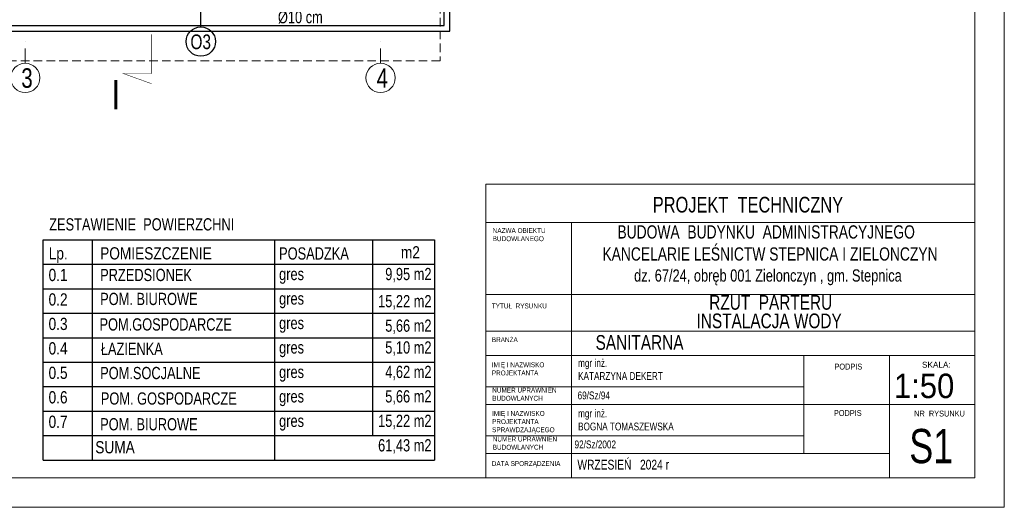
# Model space of a CAD drawing. Header units: inches. Extents: x 67073 to 287261, y -76160 to 48412.
# Tile 16 of 117: x 79585 to 80591, y -42402 to -41904. Entities that reach past the tile are written whole.
import ezdxf
from ezdxf.enums import TextEntityAlignment as Align

# ---------------------------------------------------------------- set-up
doc = ezdxf.new("R2010")
doc.units = ezdxf.units.IN
doc.header["$MEASUREMENT"] = 0
doc.linetypes.add('DASHDOT', pattern=[1, 0.5, -0.25, 0, -0.25])
doc.linetypes.add('HIDDEN', pattern=[0.375, 0.25, -0.125])
for name, color, linetype in [('## 00 TABELKA -OPISY', 7, 'Continuous'), ('A--tabelka-zest.pow.', 121, 'Continuous'), ('p--obrzeże bet.', 252, 'Continuous'), ('p--opis okna', 181, 'Continuous'), ('p--opisy dodatkowe', 33, 'Continuous')]:
    doc.layers.add(name, color=color, linetype=linetype)
for name, color, linetype, lineweight in [('A--tabelka rysunku', 7, 'Continuous', 0), ('p-- linia przekroju I-AB', 116, 'Continuous', 40), ('p--dach', 2, 'Continuous', 30), ('p--osie konstr.-NR', 1, 'DASHDOT', 15)]:
    doc.layers.add(name, color=color, linetype=linetype, lineweight=lineweight)
doc.styles.add('1-50', font='arial.ttf', dxfattribs={"width": 0.75, "height": 12.5})
doc.styles.add('1-500', font='arial.ttf', dxfattribs={"width": 0.75, "height": 1.25})
doc.styles.add('Arial narrow', font='arial.ttf', dxfattribs={"width": 0.75})
doc.styles.get("Standard").update_dxf_attribs({"font": 'ARIAL.TTF', "width": 0.75})

msp = doc.modelspace()

# ---------------------------------------------------------------- linework, layer by layer
at = {"linetype": 'Continuous', "lineweight": 18}
for points in [[(78491.17, -42402.179), (80591.17, -42402.179), (80591.17, -40917.179), (78491.17, -40917.179)], [(78651.798, -42372.179), (80561.17, -42372.179), (80561.17, -40947.179), (78651.798, -40947.179)]]:
    msp.add_lwpolyline(points, close=True, dxfattribs=at)
at = {"layer": 'A--tabelka rysunku', "linetype": 'Continuous'}
for p, q in [((80561.17, -42072.179), (80061.17, -42072.179)), ((80561.17, -42111.241), (80061.17, -42111.241)), ((80148.67, -42111.241), (80148.67, -42372.179)), ((80561.17, -42184.679), (80061.17, -42184.679)), ((80561.17, -42184.679), (80061.17, -42184.679)), ((80561.17, -42222.179), (80061.17, -42222.179)), ((80561.17, -42247.179), (80061.17, -42247.179)), ((80386.17, -42347.179), (80386.17, -42247.179)), ((80473.67, -42372.179), (80473.67, -42247.179)), ((80386.17, -42279.179), (80061.17, -42279.179)), ((80473.67, -42297.179), (80061.17, -42297.179)), ((80473.67, -42297.179), (80561.17, -42297.179)), ((80386.17, -42329.179), (80061.17, -42329.179)), ((80473.67, -42347.179), (80061.17, -42347.179))]:
    msp.add_line(p, q, dxfattribs=at)
msp.add_lwpolyline([(80061.17, -42372.179), (80561.17, -42372.179), (80561.17, -42072.179), (80061.17, -42072.179)], close=True, dxfattribs=at)
at = {"layer": 'A--tabelka-zest.pow.', "color": 0}
for p, q in [((79658.539, -42128.867), (79658.539, -42353.867)), ((79845.055, -42128.867), (79845.055, -42353.867)), ((79945.055, -42128.867), (79945.055, -42328.867)), ((79608.539, -42153.867), (80008.539, -42153.867)), ((79608.539, -42178.867), (80008.539, -42178.867)), ((79608.539, -42203.867), (80008.539, -42203.867)), ((79608.539, -42228.867), (80008.539, -42228.867)), ((79608.539, -42253.867), (80008.539, -42253.867)), ((79608.539, -42278.867), (80008.539, -42278.867)), ((79608.539, -42303.867), (80008.539, -42303.867)), ((79608.539, -42328.867), (80008.539, -42328.867)), ((79608.539, -42328.867), (80008.539, -42328.867)), ((79608.539, -42353.867), (80008.539, -42353.867))]:
    msp.add_line(p, q, dxfattribs=at)
msp.add_lwpolyline([(79608.539, -42353.867), (79608.539, -42128.867), (80008.539, -42128.867), (80008.539, -42353.867)], dxfattribs=at)
at = {"layer": 'p-- linia przekroju I-AB', "color": 0, "const_width": 0.5}
msp.add_lwpolyline([(79719.381, -41918.964), (79719.381, -41958.974), (79690.354, -41958.974), (79719.381, -41969.385)], dxfattribs=at)
at = {"layer": 'p--dach', "color": 0, "linetype": 'HIDDEN', "lineweight": 20, "ltscale": 35}
msp.add_lwpolyline([(78734.392, -41101.444), (80014.392, -41101.444), (80014.392, -41945.844), (78734.392, -41945.844)], close=True, dxfattribs=at)
at = {"layer": 'p--obrzeże bet.', "color": 0, "linetype": 'Continuous', "ltscale": 35}
for points in [[(79570.992, -41915.844), (80024.392, -41915.844), (80024.392, -41131.444), (78724.392, -41131.444), (78724.392, -41921.844), (79177.792, -41921.844)], [(79564.992, -41909.844), (80018.392, -41909.844), (80018.392, -41137.444), (78730.392, -41137.444), (78730.392, -41915.844), (79183.792, -41915.844)]]:
    msp.add_lwpolyline(points, dxfattribs=at)
at = {"layer": 'p--opis okna', "color": 0}
msp.add_line((79769.696, -41911.305), (79769.696, -41833.844), dxfattribs=at)
msp.add_circle((79769.696, -41926.305), 15, dxfattribs=at)
at = {"layer": 'p--osie konstr.-NR', "color": 0, "linetype": 'DASHDOT', "ltscale": 30}
for p, q in [((79590.192, -41948.442), (79590.192, -41923.442)), ((79953.442, -41948.442), (79953.442, -41923.442))]:
    msp.add_line(p, q, dxfattribs=at)
at = {"layer": 'p--osie konstr.-NR', "color": 0, "linetype": 'Continuous', "ltscale": 35}
for centre in [(79590.192, -41963.442), (79953.442, -41963.442)]:
    msp.add_circle(centre, 15, dxfattribs=at)

# ---------------------------------------------------------------- texts
at = {"layer": '## 00 TABELKA -OPISY', "ltscale": 35, "char_height": 15, "attachment_point": 2, "style": 'Arial narrow'}
for s, insert, width in [('RZUT  PARTERU', (80352.347, -42185.314), 589.37616), ('INSTALACJA WODY ', (80350.723, -42204.179), 589.37616), ('SANITARNA', (80218.255, -42226.252), 627.98218)]:
    msp.add_mtext(s, dxfattribs=dict(at, insert=insert, width=width))
at = {"layer": '## 00 TABELKA -OPISY', "char_height": 8, "width": 277.17637, "attachment_point": 1}
for s, insert in [('\\W0.75;mgr inż.\\PKATARZYNA DEKERT', (80155.383, -42250.701)), ('\\W0.75;mgr inż.\\PBOGNA TOMASZEWSKA', (80155.383, -42302.293))]:
    msp.add_mtext(s, dxfattribs=dict(at, insert=insert))
at = {"layer": '## 00 TABELKA -OPISY', "attachment_point": 1, "style": 'Arial narrow'}
for s, insert, char_height, width in [('\\P69/Sz/94', (80154.884, -42270.534), 8, 277.17637), ('92/Sz/2002', (80151.789, -42333.934), 8, 219.89178), ('WRZESIEŃ   2024 r', (80154.673, -42353.606), 10, 277.17637)]:
    msp.add_mtext(s, dxfattribs=dict(at, insert=insert, char_height=char_height, width=width))
at = {"layer": 'A--tabelka rysunku', "style": 'Arial narrow'}
msp.add_text('SKALA:', height=6, dxfattribs=at).set_placement((80507.031, -42253.513), align=Align.TOP_LEFT)
at = {"layer": 'A--tabelka rysunku', "style": 'Arial narrow', "width": 0.908571}
msp.add_text('1:50', height=25, dxfattribs=at).set_placement((80478.294, -42265.614), align=Align.TOP_LEFT)
at = {"layer": 'A--tabelka rysunku', "ltscale": 35, "insert": (80329.076, -42084.967), "char_height": 16, "width": 627.98218, "attachment_point": 2, "style": 'Arial narrow'}
msp.add_mtext('PROJEKT  TECHNICZNY', dxfattribs=at)
at = {"layer": 'A--tabelka rysunku'}
for s, insert, char_height, width, attachment_point, style in [('NAZWA OBIEKTU\\PBUDOWLANEGO', (80068.095, -42116.916), 5, 277.17637, 1, 'Arial narrow'), ('{\\H0.75x;BUDOWA  BUDYNKU  ADMINISTRACYJNEGO\\P  KANCELARIE LEŚNICTW STEPNICA I ZIELONCZYN\\P\\H0.9259x; dz. 67/24, obręb 001 Zielonczyn , gm. Stepnica}', (80347.679, -42114.075), 18, 597.29156, 2, '1-500'), ('TYTUŁ  RYSUNKU', (80067.189, -42193.947), 5, 277.17637, 1, 'Arial narrow'), ('BRANŻA', (80067.189, -42228.454), 5, 277.17637, 1, 'Arial narrow'), ('IMIĘ I NAZWISKO \\PPROJEKTANTA', (80067.189, -42254.062), 5, 277.17637, 1, 'Arial narrow'), ('PODPIS ', (80417.523, -42255.398), 6, 277.17637, 1, 'Arial narrow'), ('NUMER UPRAWNIEŃ \\PBUDOWLANYCH', (80067.634, -42279.925), 5, 277.17637, 1, 'Arial narrow'), ('IMIĘ I NAZWISKO \\PPROJEKTANTA\\PSPRAWDZAJĄCEGO', (80067.474, -42303.791), 5, 277.17637, 1, 'Arial narrow'), ('PODPIS  ', (80416.954, -42302.852), 6, 277.17637, 1, 'Arial narrow'), ('NR  RYSUNKU', (80499.017, -42303.39), 6, 72.14614, 1, 'Arial narrow'), ('NUMER UPRAWNIEŃ \\PBUDOWLANYCH', (80068.154, -42329.942), 5, 277.17637, 1, 'Arial narrow'), ('S1', (80494.041, -42322.114), 35, 65.0967, 1, 'Arial narrow'), ('DATA SPORZĄDZENIA', (80067.189, -42355.003), 5, 277.17637, 1, 'Arial narrow')]:
    msp.add_mtext(s, dxfattribs=dict(at, insert=insert, char_height=char_height, width=width, attachment_point=attachment_point, style=style))
at = {"layer": 'A--tabelka-zest.pow.', "color": 0, "width": 0.8}
for s, p in [('Lp.', (79614.195, -42136.449)), ('POMIESZCZENIE', (79666.782, -42136.449)), ('m2', (79974.239, -42135.397)), ('0.1', (79614.043, -42158.535)), ('0.2', (79614.043, -42183.535)), ('0.3', (79614.043, -42208.535)), ('0.4', (79614.043, -42233.535)), ('0.5', (79614.043, -42258.535)), ('0.6', (79614.043, -42283.535)), ('0.7', (79614.043, -42308.535)), ('SUMA', (79661.788, -42334.563))]:
    msp.add_text(s, height=12.5, dxfattribs=at).set_placement(p, align=Align.TOP_LEFT)
at = {"layer": 'A--tabelka-zest.pow.', "color": 0, "ltscale": 35, "insert": (79614.694, -42106.843), "char_height": 12.5, "width": 402.19685, "attachment_point": 1}
msp.add_mtext('ZESTAWIENIE  POWIERZCHNI   ', dxfattribs=at)
at = {"layer": 'A--tabelka-zest.pow.', "color": 0, "char_height": 12.5, "style": '1-50'}
for s, insert, width, attachment_point in [('POSADZKA', (79849.728, -42136.585), 100, 1), ('\\pxqr;9,95 m2', (79942.058, -42157.59), 63.48431, 1), ('gres', (79849.728, -42157.59), 100, 1), ('\\pxqr;15,22 m2', (79942.058, -42200.145), 63.48431, 7), ('gres', (79849.728, -42182.59), 100, 1), ('gres', (79849.728, -42207.59), 100, 1), ('\\pxqr;5,66 m2', (79942.058, -42225.145), 63.48431, 7), ('gres', (79849.728, -42232.59), 100, 1), ('\\pxqr;5,10 m2', (79942.058, -42232.59), 63.48431, 1), ('\\pxqr;4,62 m2', (79942.058, -42257.59), 63.48431, 1), ('gres', (79849.728, -42257.59), 100, 1), ('gres', (79849.728, -42282.59), 100, 1), ('\\pxqr;5,66 m2', (79942.058, -42282.59), 63.48431, 1), ('\\pxqr;15,22 m2', (79942.058, -42307.59), 63.48431, 1), ('gres', (79849.728, -42307.59), 100, 1), ('\\pxqr;61,43 m2', (79942.058, -42332.59), 63.48431, 1)]:
    msp.add_mtext(s, dxfattribs=dict(at, insert=insert, width=width, attachment_point=attachment_point))
at = {"layer": 'A--tabelka-zest.pow.', "color": 0, "char_height": 12.5, "attachment_point": 1}
for s, insert, width in [('PRZEDSIONEK', (79666.782, -42158.535), 74.28), ('POM. BIUROWE', (79666.782, -42183.037), 133.69486), ('POM.GOSPODARCZE', (79666.097, -42209.069), 72.19), ('ŁAZIENKA', (79667.467, -42234.078), 150.3188), ('POM.SOCJALNE', (79666.782, -42258.74), 150.3188), ('POM. GOSPODARCZE', (79667.467, -42284.772), 211.26936), ('POM. BIUROWE', (79666.782, -42311.097), 133.69486)]:
    msp.add_mtext(s, dxfattribs=dict(at, insert=insert, width=width))
at = {"layer": 'p-- linia przekroju I-AB', "color": 0, "insert": (79687.368, -41965.558), "char_height": 30, "width": 72.0009, "attachment_point": 3}
msp.add_mtext('\\W0.8;I', dxfattribs=at)
at = {"layer": 'p--opis okna', "color": 0, "insert": (79759.086, -41919.055), "char_height": 15, "width": 74.01038, "attachment_point": 1, "style": '1-50'}
msp.add_mtext('O3', dxfattribs=at)
at = {"layer": 'p--opisy dodatkowe', "color": 0, "insert": (79848.535, -41874.25), "char_height": 12.5, "width": 177.1707, "attachment_point": 1, "style": '1-50'}
msp.add_mtext('rura spustowa\\P%%c10 cm', dxfattribs=at)
at = {"layer": 'p--osie konstr.-NR', "color": 0, "linetype": 'Continuous', "ltscale": 35, "char_height": 20, "width": 63.5564, "attachment_point": 1}
for s, insert in [('3', (79586.151, -41953.55)), ('4', (79949.401, -41953.55))]:
    msp.add_mtext(s, dxfattribs=dict(at, insert=insert))

doc.saveas('drawing.dxf')
